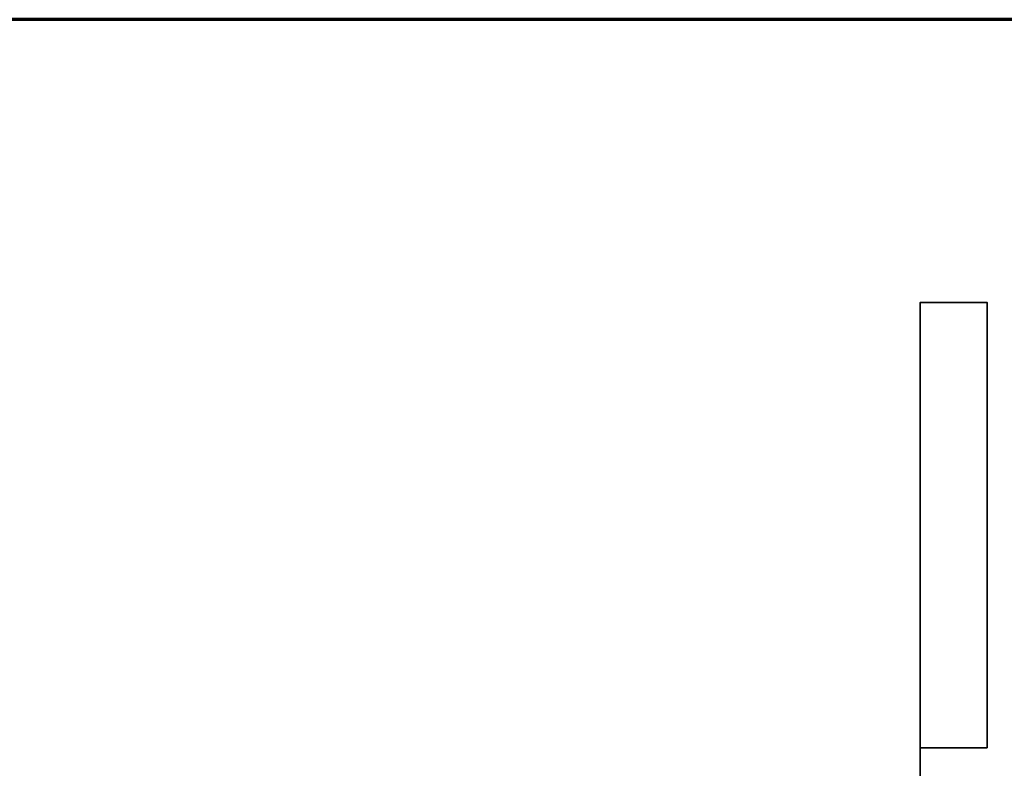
# Model space of a CAD drawing. Header units: millimetres. Extents: x 7 to 294, y 5 to 173.
# Tile 112 of 113: x 249 to 271, y 156 to 173. Entities that reach past the tile are written whole.
import ezdxf

# ---------------------------------------------------------------- set-up
doc = ezdxf.new("R2010")
doc.units = ezdxf.units.MM
doc.layers.add('253', color=7, linetype='Continuous', true_color=0xffffff)
doc.layers.add('32', color=7, linetype='Continuous', true_color=0xffffff)

msp = doc.modelspace()

# ---------------------------------------------------------------- linework, layer by layer
at = {"layer": '253', "color": 8, "linetype": 'Continuous', "lineweight": 70}
msp.add_line((276.778, 172.783), (196.578, 172.783), dxfattribs=at)
at = {"layer": '32', "color": 2, "linetype": 'Continuous', "lineweight": 35}
msp.add_line((268.928, 155.433), (268.928, 156.433), dxfattribs=at)
msp.add_open_spline([(270.428, 156.433), (270.428, 159.766), (270.428, 163.099), (270.428, 166.433), (269.928, 166.433), (269.428, 166.433), (268.928, 166.433), (268.928, 163.099), (268.928, 159.766), (268.928, 156.433), (269.428, 156.433), (269.928, 156.433), (270.428, 156.433)], degree=3, knots=[0, 0, 0, 0, 0.434783, 0.434783, 0.434783, 0.5, 0.5, 0.5, 0.934783, 0.934783, 0.934783, 1, 1, 1, 1], dxfattribs=at)

doc.saveas('drawing.dxf')
